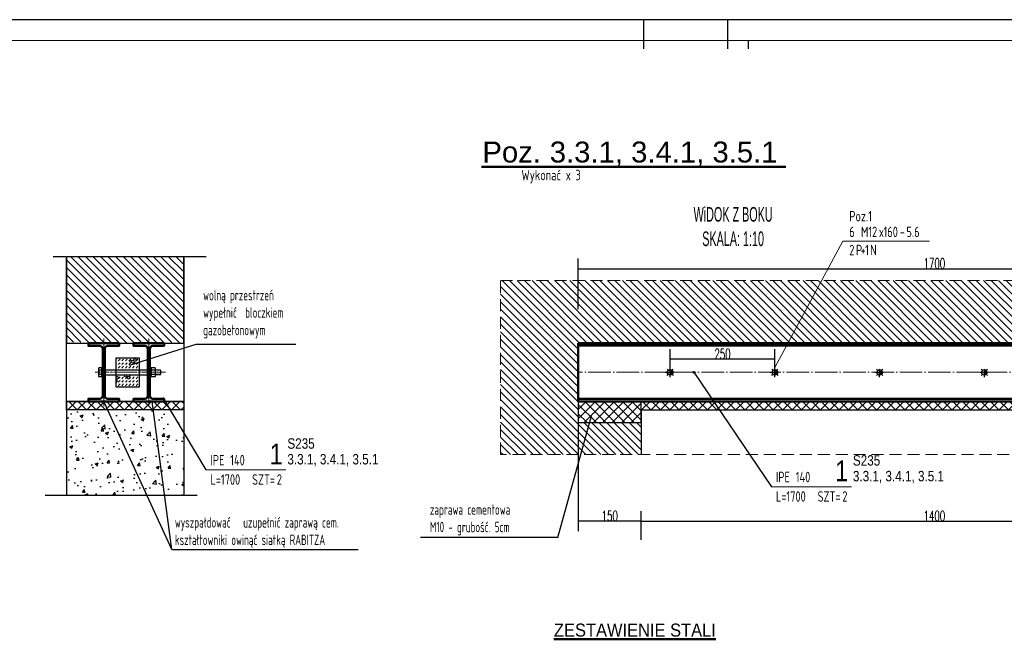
# Model space of a CAD drawing. Header units: millimetres. Extents: x 71565 to 82199, y 8038 to 14163.
# Tile 7 of 12: x 74040 to 76390, y 12676 to 14163. Entities that reach past the tile are written whole.
import ezdxf
from ezdxf.enums import TextEntityAlignment as Align

# ---------------------------------------------------------------- set-up
doc = ezdxf.new("R2010")
doc.units = ezdxf.units.MM
doc.header["$LTSCALE"] = 2.25
for name, pattern in [('DASHED', [19.05, 12.7, -6.35]), ('DO', [0.8, 0.6, -0.1, 0, -0.1]), ('GCAD_ISO04W100', [30, 24, -3, 0, -3])]:
    doc.linetypes.add(name, pattern=pattern)
for name, color, linetype in [('e-cad_wymiary', 1, 'Continuous'), ('LDO', 1, 'DO'), ('M_Ramki markery', 1, 'Continuous'), ('RAMKA', 3, 'Continuous'), ('Rbcs_EX_Opisy', 7, 'Continuous')]:
    doc.layers.add(name, color=color, linetype=linetype)
for name, color, linetype, lineweight in [('k wymiary', 3, 'Continuous', 18), ('M_Elementy niewidoczne', 1, 'DASHED', 9), ('M_Elementy odnośnik', 1, 'Continuous', 9), ('M_Elementy opis', 142, 'Continuous', 25), ('M_Elementy opis duży', 160, 'Continuous', 50), ('M_Elementy osie', 8, 'GCAD_ISO04W100', 9), ('M_Elementy przekrojowe', 150, 'Continuous', 50), ('M_Elementy widokowe', 190, 'Continuous', 50), ('M_Opisy inne', 7, 'Continuous', 25), ('M_Ramki do druku', 7, 'Continuous', 25), ('M_Ramki rysunków', 2, 'Continuous', 25), ('M_Szrafy', 1, 'Continuous', 9), ('M_Teksty duże', 3, 'Continuous', 50), ('M_Teksty średnie', 152, 'Continuous', 35), ('M_Śruby', 7, 'Continuous', 25), ('M_Śruby odnośnik', 1, 'Continuous', 9), ('M_Śruby opis', 7, 'Continuous', 25), ('SZRAF', 1, 'Continuous', 9)]:
    doc.layers.add(name, color=color, linetype=linetype, lineweight=lineweight)
doc.layers.add('M_Elementy opis pozycja', color=6, linetype='Continuous', lineweight=35, plot=False)
doc.styles.add('MCAD_TD', font='ARIAL.TTF')
doc.styles.add('MCAD_TS', font='GENISO.SHX', dxfattribs={"width": 0.8})
doc.styles.add('MCAD_TWYM', font='GENISO.SHX', dxfattribs={"width": 0.7})
doc.styles.add('RBCS_opis', font='txt', dxfattribs={"width": 0.55, "height": 3.5})
doc.styles.get("Standard").update_dxf_attribs({"font": 'romans.shx', "width": 0.6})
doc.dimstyles.new('MCAD-ODN', dxfattribs={"dimtxt": 25, "dimasz": 25, "dimexe": 12.5, "dimexo": 6.25, "dimgap": 0, "dimtad": 1, "dimtxsty": 'MCAD_TWYM', "dimcen": 25, "dimadec": 0, "dimazin": 0, "dimtfac": 1, "dimtmove": 0, "dimatfit": 3, "dimfxl": 1, "dimarcsym": 0})
doc.dimstyles.new('MCAD_ST_10 [mm]', dxfattribs={"dimtxt": 25, "dimasz": 1, "dimexe": 24, "dimexo": 0, "dimgap": 0, "dimtad": 0, "dimdec": 1, "dimrnd": 0.5, "dimdsep": 46, "dimtxsty": 'Standard', "dimblk": 'MC_WYM_ST', "dimcen": 0, "dimdle": 20, "dimclrd": 256, "dimclre": 256, "dimclrt": 7, "dimadec": 0, "dimazin": 0, "dimtfac": 0.033333, "dimtdec": 1, "dimtix": 1, "dimtmove": 2, "dimatfit": 3, "dimldrblk": 'MC_WYM_ST', "dimfxl": 1, "dimtvp": 0.8, "dimtolj": 1, "dimtzin": 0, "dimarcsym": 0})
pattern_1 = [(45, (49425.153, 6013.278), (-11.22532, 11.22532), []), (135, (49425.153, 6013.278), (-11.22532, -11.22532), [])]

# ---------------------------------------------------------------- blocks, each defined once
blk = doc.blocks.new('pozwyk')
blk = doc.blocks.new('MC_WYM_ST')
blk.add_solid([(0, 0), (-14.7, 3), (-14.7, -3), (0, 0)])
blk = doc.blocks.new('*D1928')
at = {"layer": 'Defpoints', "color": 0}
for p in [(76923, 13124.7), (76923, 12965.8), (75523, 12920.9)]:
    blk.add_point(p, dxfattribs=at)
at = {"layer": 'k wymiary', "lineweight": -2}
for p, q in [((76923, 13124.7), (76923, 12941.8)), ((75523, 12920.9), (75523, 12989.8)), ((75524, 12965.8), (76922, 12965.8))]:
    blk.add_line(p, q, dxfattribs=at)
at = {"layer": 'k wymiary', "lineweight": -2, "rotation": 180}
blk.add_blockref('MC_WYM_ST', (75523, 12965.8), dxfattribs=at)
at = {"layer": 'k wymiary', "lineweight": -2}
blk.add_blockref('MC_WYM_ST', (76923, 12965.8), dxfattribs=at)
at = {"layer": 'k wymiary', "color": 7, "lineweight": 9, "insert": (76223, 12978.3), "char_height": 25, "attachment_point": 5}
blk.add_mtext('\\A1;1400', dxfattribs=at)
blk = doc.blocks.new('OTWKR1')
for p, q in [((0.35, 0.35), (0.56, 0.56)), ((-0.56, -0.56), (-0.35, -0.35))]:
    blk.add_line(p, q)
blk = doc.blocks.new('OTWCW')
at = {"const_width": 0.5}
blk.add_lwpolyline([(0.25, 0, 0.414214), (0, 0.25, 0.414214)], format="xyb", dxfattribs=at)
blk = doc.blocks.new('OTW')
blk.add_circle((0, 0), 0.5)
blk = doc.blocks.new('OTWOSIE')
at = {"layer": 'LDO'}
for p, q in [((-0.9, 0), (0.9, 0)), ((0, -0.9), (0, 0.9))]:
    blk.add_line(p, q, dxfattribs=at)
blk = doc.blocks.new('OT4')
for name in ['OTW', 'OTWCW']:
    blk.add_blockref(name, (0, 0))
at = {"xscale": -1, "rotation": 180}
blk.add_blockref('OTWCW', (0, 0), dxfattribs=at)
at = {"layer": 'SZRAF'}
blk.add_blockref('OTWOSIE', (0, 0), dxfattribs=at)
blk = doc.blocks.new('OT52')
for name in ['OT4', 'OTWKR1']:
    blk.add_blockref(name, (0, 0))
at = {"rotation": 270}
blk.add_blockref('OTWKR1', (0, 0), dxfattribs=at)
blk = doc.blocks.new('opsrub')
blk = doc.blocks.new('*D1929')
at = {"layer": 'Defpoints', "color": 0}
for p in [(75373, 13259.8), (75373, 12965.8), (75523, 12920.9)]:
    blk.add_point(p, dxfattribs=at)
at = {"layer": 'k wymiary', "lineweight": -2}
for p, q in [((75373, 13259.8), (75373, 12941.8)), ((75523, 12920.9), (75523, 12989.8)), ((75522, 12965.8), (75374, 12965.8))]:
    blk.add_line(p, q, dxfattribs=at)
at = {"layer": 'k wymiary', "lineweight": -2, "rotation": 180}
blk.add_blockref('MC_WYM_ST', (75373, 12965.8), dxfattribs=at)
at = {"layer": 'k wymiary', "lineweight": -2}
blk.add_blockref('MC_WYM_ST', (75523, 12965.8), dxfattribs=at)
at = {"layer": 'k wymiary', "color": 7, "lineweight": 9, "insert": (75448, 12978.3), "char_height": 25, "attachment_point": 5}
blk.add_mtext('\\A1;150', dxfattribs=at)
blk = doc.blocks.new('esn')
blk = doc.blocks.new('*D1931')
at = {"layer": 'Defpoints', "color": 0}
for p in [(77073, 13568.8), (75373, 13472.4), (77073, 13472.4)]:
    blk.add_point(p, dxfattribs=at)
at = {"layer": 'k wymiary', "lineweight": -2}
for p, q in [((75373, 13472.4), (75373, 13592.8)), ((77073, 13472.4), (77073, 13592.8)), ((75374, 13568.8), (77072, 13568.8))]:
    blk.add_line(p, q, dxfattribs=at)
at = {"layer": 'k wymiary', "lineweight": -2, "rotation": 180}
blk.add_blockref('MC_WYM_ST', (75373, 13568.8), dxfattribs=at)
at = {"layer": 'k wymiary', "lineweight": -2}
blk.add_blockref('MC_WYM_ST', (77073, 13568.8), dxfattribs=at)
at = {"layer": 'k wymiary', "color": 7, "insert": (76223, 13581.3), "char_height": 25, "attachment_point": 5}
blk.add_mtext('\\A1;1700', dxfattribs=at)
blk = doc.blocks.new('*D1932')
at = {"layer": 'Defpoints', "color": 0}
for p in [(75592.3, 13352.5), (75842.3, 13327.8), (75592.3, 13309.6)]:
    blk.add_point(p, dxfattribs=at)
at = {"layer": 'k wymiary', "lineweight": -2}
for p, q in [((75592.3, 13309.6), (75592.3, 13376.5)), ((75842.3, 13327.8), (75842.3, 13376.5)), ((75841.3, 13352.5), (75593.3, 13352.5))]:
    blk.add_line(p, q, dxfattribs=at)
at = {"layer": 'k wymiary', "lineweight": -2, "rotation": 180}
blk.add_blockref('MC_WYM_ST', (75592.3, 13352.5), dxfattribs=at)
at = {"layer": 'k wymiary', "lineweight": -2}
blk.add_blockref('MC_WYM_ST', (75842.3, 13352.5), dxfattribs=at)
at = {"layer": 'k wymiary', "color": 7, "lineweight": 9, "insert": (75717.3, 13365), "char_height": 25, "attachment_point": 5}
blk.add_mtext('\\A1;250', dxfattribs=at)
blk = doc.blocks.new('*U1284')
at = {"layer": 'M_Ramki do druku'}
for p, q in [((210, 297), (210, 292)), ((230, 297), (230, 292))]:
    blk.add_line(p, q, dxfattribs=at)
at = {"layer": 'M_Ramki markery'}
for p, q in [((210, 292), (210, 290)), ((230, 292), (230, 290)), ((235, 292), (235, 290))]:
    blk.add_line(p, q, dxfattribs=at)
at = {"layer": 'M_Ramki rysunków', "color": 0, "linetype": 'ByBlock', "lineweight": -2}
blk.add_lwpolyline([(20, 5), (20, 292), (415, 292), (415, 5)], close=True, dxfattribs=at)
at = {"layer": 'M_Ramki do druku', "style": 'MCAD_TS', "width": 0.8}
for tag, p in [('KOMENTARZ', (11.54, 30.57)), ('RYSUNEK', (15.28, 30.57)), ('DATA', (19.02, 30.57))]:
    blk.add_attdef(tag, p, '', height=2, rotation=90, dxfattribs=at)
blk = doc.blocks.new('MC_SrubaLeb_M12-5.6x7.5_mm')
at = {"layer": 'M_Śruby'}
for p, q in [((-10, 8.2), (-10, -8.2)), ((-3.1, 10.9), (-9.2, 10.9)), ((-3.1, 5.5), (-9.2, 5.5)), ((-3.1, 10.9), (-3.1, -10.9)), ((-2.5, 8.5), (-3.1, 8.5)), ((-2.5, 8.5), (-2.5, -8.5)), ((-3.1, -5.5), (-9.2, -5.5)), ((-3.1, -10.9), (-9.2, -10.9)), ((-2.5, -8.5), (-3.1, -8.5))]:
    blk.add_line(p, q, dxfattribs=at)
for centre, radius, start, end in [((-4.6, 8.2), 5.37, 149.357, 210.643), ((10.4, 0), 20.4, 164.3996, 195.6004), ((-4.6, -8.2), 5.37, 149.357, 210.643)]:
    blk.add_arc(centre, radius, start, end, dxfattribs=at)
blk = doc.blocks.new('MC_Podkladka_mm_2.5x13-24-0.6')
at = {"layer": 'M_Śruby'}
for p, q in [((-12, 0), (-12, 2.5)), ((-12, 2.5), (-7.1, 2.5)), ((-6.5, 0), (-12, 0)), ((-6.5, 0), (-6.5, 1.9)), ((6.5, 0), (6.5, 1.9)), ((6.5, 0), (12, 0)), ((12, 2.5), (7.1, 2.5)), ((12, 0), (12, 2.5))]:
    blk.add_line(p, q, dxfattribs=at)
for centre, start, end in [((-7.1, 1.9), 0, 90), ((7.1, 1.9), 90, 180)]:
    blk.add_arc(centre, 0.6, start, end, dxfattribs=at)
blk = doc.blocks.new('MC_Nakretka_mm_21.9x10.8')
at = {"layer": 'M_Śruby'}
for p, q in [((-10.9, 9.7), (-10.9, 1.1)), ((8.2, 10.8), (-8.2, 10.8)), ((8.2, 0), (-8.2, 0)), ((-5.5, 9.7), (-5.5, 1.1)), ((5.5, 9.7), (5.5, 1.1)), ((11, 9.7), (11, 1.1))]:
    blk.add_line(p, q, dxfattribs=at)
for centre, radius, start, end in [((-8.2, 6.8), 4.01, 46.9395, 133.0605), ((-8.2, 4), 4.01, 226.9395, 313.0605), ((0, -3.6), 14.4, 67.6822, 112.3178), ((0, 14.4), 14.4, 247.6822, 292.3178), ((8.2, 6.8), 4.01, 46.9395, 133.0605), ((8.2, 4), 4.01, 226.9395, 313.0605)]:
    blk.add_arc(centre, radius, start, end, dxfattribs=at)
blk = doc.blocks.new('MC_SrubaTrzpien_M12-5.6x140_112.38_mm')
at = {"layer": 'M_Elementy osie'}
blk.add_line((0, -149.5), (0, 18), dxfattribs=at)
at = {"layer": 'M_Śruby'}
for p, q in [((-6, 1.9), (-6, -107.5)), ((6, 1.9), (6, -107.5)), ((6, -107.5), (-6, -107.5)), ((-6, -114.9), (-6, -107.5)), ((-5.4, -114.9), (-5.4, -107.5)), ((5.4, -114.9), (5.4, -107.5)), ((6, -107.5), (6, -114.9)), ((-6, -136.9), (-6, -125.7)), ((-5.4, -137.5), (-6, -136.9)), ((-5.4, -137.5), (-5.4, -125.7)), ((5.4, -137.5), (-5.4, -137.5)), ((5.4, -137.5), (5.4, -125.7)), ((6, -136.9), (5.4, -137.5)), ((6, -125.7), (6, -136.9))]:
    blk.add_line(p, q, dxfattribs=at)
for centre, start, end in [((-6.6, 1.9), 0, 90), ((6.6, 1.9), 90, 180)]:
    blk.add_arc(centre, 0.6, start, end, dxfattribs=at)

msp = doc.modelspace()

# ---------------------------------------------------------------- hatches: boundary and pattern name
at = {"transparency": 33554687}
h = msp.add_hatch(dxfattribs=at)
h.set_pattern_fill('ANSI37', color=1, scale=5, style=0)
h.set_pattern_definition(pattern_1)
h.paths.add_polyline_path([(74180.06, 13251.29), (74152.79, 13251.29), (74116.29, 13251.29), (74151.01, 13251.29), (74151.01, 13231.29), (74192.66, 13231.29)])
h.paths.add_polyline_path([(74180.06, 13251.29), (74192.66, 13231.29), (74288.73, 13231.29), (74281.9, 13251.29), (74266.7, 13251.29), (74230.2, 13251.29), (74189.29, 13251.29)])
h.paths.add_polyline_path([(74337.88, 13251.29), (74303.2, 13251.29), (74281.9, 13251.29), (74288.73, 13231.29), (74393.51, 13231.29), (74392.97, 13251.29), (74374.38, 13251.29)])
h.paths.add_polyline_path([(74431.16, 13231.29), (74431.16, 13251.29), (74410.88, 13251.29), (74392.97, 13251.29), (74393.51, 13231.29)])
h = msp.add_hatch(dxfattribs=at)
h.set_pattern_fill('ANSI37', color=1, scale=5, style=0)
h.set_pattern_definition([(45, (49325.153, 5594.083), (-11.22532, 11.22532), []), (135, (49325.153, 5594.083), (-11.22532, -11.22532), [])])
h.paths.add_polyline_path([(75522.96, 13251.29), (75372.96, 13251.29), (75372.96, 13201.29), (75400.22, 13201.29), (75522.96, 13201.29), (75522.96, 13228.7), (75522.96, 13231.29)])
h.paths.add_polyline_path([(76922.96, 13226.29), (76922.96, 13228.7), (76922.96, 13201.29), (77072.96, 13201.29), (77072.96, 13251.29), (76922.96, 13251.29)])
h = msp.add_hatch(dxfattribs=at)
h.set_pattern_fill('ANSI37', color=1, scale=5, style=0)
h.set_pattern_definition(pattern_1)
h.paths.add_polyline_path([(76922.96, 13251.29), (75522.96, 13251.29), (75522.96, 13231.29), (76922.96, 13231.29)])
h = msp.add_hatch(dxfattribs=at)
h.set_pattern_fill('AR-CONC', color=1, scale=0.4, style=0)
h.set_pattern_definition([(50, (-7593.147, 3573.545), (72.873868, -6.375634), [7.62, -83.82]), (355, (-7593.15, 3573.545), (-14.09737, 76.42274), [6.096, -67.056234]), (100.45144, (-7587.074, 3573.014), (58.7765, 70.0471), [6.476004, -71.2361]), (46.1842, (-7593.15, 3593.865), (108.43162, -16.81693), [11.43, -125.73]), (96.63556, (-7584.11, 3592.46), (94.96165, 98.97045), [9.71401, -106.85424]), (351.18415, (-7593.15, 3593.87), (94.96165, 98.97045), [9.14399, -100.5839]), (21, (-7582.987, 3588.785), (60.645757, -40.90608), [7.62, -83.82]), (326, (-7582.99, 3588.785), (24.72081, 73.675186), [6.096, -67.056]), (71.451445, (-7577.93, 3585.38), (85.36657, 32.76911), [6.476004, -71.235975]), (37.5, (-7593.147, 3573.545), (1.235441, 33.8220155), [0, -66.2432, 0, -68.072, 0, -67.31]), (7.5, (-7593.147, 3573.545), (26.727865, 40.07223), [0, -38.8112, 0, -64.7192, 0, -25.654]), (327.5, (-7615.804, 3573.545), (54.236238, -2.291498), [0, -25.4, 0, -79.248, 0, -105.156]), (317.5, (-7625.964, 3573.545), (59.251673, 10.170596), [0, -33.02, 0, -52.6288, 0, -74.676])])
h.paths.add_polyline_path([(74393.51, 13231.29), (74399.04, 13027.72), (74431.16, 13027.72), (74431.16, 13231.29)])
h.paths.add_polyline_path([(74288.73, 13231.29), (74358.25, 13027.72), (74399.04, 13027.72), (74393.51, 13231.29)])
h.paths.add_polyline_path([(74192.66, 13231.29), (74320.84, 13027.72), (74358.25, 13027.72), (74288.73, 13231.29)])
h.paths.add_polyline_path([(74151.01, 13231.29), (74151.01, 13027.72), (74320.84, 13027.72), (74192.66, 13231.29)])
at = {"layer": 'M_Szrafy', "transparency": 33554687}
h = msp.add_hatch(dxfattribs=at)
h.set_pattern_fill('MC_GAZOBETON', color=256, scale=60, angle=45, style=0, pattern_type=2)
h.set_pattern_definition([(45, (46638.424, 5143.22), (-42.42641, 42.42641), [6, -54]), (45, (46646.91, 5134.733), (-42.42641, 42.42641), [6, -54]), (45, (46655.394, 5126.25), (-42.42641, 42.42641), [6, -54]), (45, (46663.88, 5117.76), (-42.42641, 42.42641), [6, -54]), (45, (46672.365, 5109.28), (-42.42641, 42.42641), [6, -54]), (180, (46674.248, 5127.364), (-42.42642, -42.42642), [2.23398, -82.61886]), (270, (46670.434, 5125.784), (42.42642, -42.42642), [2.23398, -82.61886]), (45, (46697.82, 5143.22), (-42.42641, 42.42641), [6, -54]), (45, (46706.306, 5134.733), (-42.42641, 42.42641), [6, -54]), (45, (46680.85, 5126.25), (-42.42641, 42.42641), [6, -54]), (45, (46689.335, 5117.76), (-42.42641, 42.42641), [6, -54]), (180, (46684.046, 5130.52), (-42.42642, -42.42642), [2.23398, -82.61886]), (90, (46685.626, 5126.705), (-42.42642, 42.42642), [2.23398, -82.61886]), (45, (46680.85, 5109.28), (-42.42641, 42.42641), [6, -54]), (45, (46680.85, 5117.76), (-42.42641, 42.42641), [6, -54]), (45, (46674.25, 5121.97), (-42.42641, 42.42641), [2.23398, -57.76602]), (360, (46679.17, 5117.712), (42.42642, 42.42642), [2.23398, -82.61886]), (270, (46677.59, 5121.526), (42.42642, -42.42642), [2.23398, -82.61886]), (45, (46672.365, 5117.76), (-42.42641, 42.42641), [6, -54]), (360, (46672.014, 5121.97), (42.42642, 42.42642), [2.23398, -82.61886]), (315, (46670.434, 5123.55), (42.42641, 42.42641), [2.23398, -57.76602]), (315, (46677.59, 5119.29), (42.42641, 42.42641), [2.23398, -57.76602]), (135, (46675.83, 5125.784), (-42.42641, -42.42641), [2.23398, -57.76602]), (90, (46675.827, 5123.55), (-42.42642, 42.42642), [2.23398, -82.61886]), (225, (46679.17, 5123.105), (42.42641, -42.42641), [2.23398, -57.76602]), (180, (46681.403, 5123.105), (-42.42642, -42.42642), [2.23398, -82.61886]), (135, (46682.98, 5121.526), (-42.42641, -42.42641), [2.23398, -57.76602]), (90, (46682.983, 5119.29), (-42.42642, 42.42642), [2.23398, -82.61886]), (45, (46681.403, 5117.71), (-42.42641, 42.42641), [2.23398, -57.76602]), (225, (46681.81, 5130.52), (42.42641, -42.42641), [2.23398, -57.76602]), (45, (46684.046, 5125.125), (-42.42641, 42.42641), [2.23398, -57.76602]), (360, (46681.812, 5125.125), (42.42642, 42.42642), [2.23398, -82.61886]), (315, (46680.23, 5126.705), (42.42641, 42.42641), [2.23398, -57.76602]), (270, (46680.233, 5128.94), (42.42642, -42.42642), [2.23398, -82.61886]), (45, (46697.82, 5126.25), (-42.42641, 42.42641), [6, -54]), (45, (46689.335, 5134.733), (-42.42641, 42.42641), [6, -54]), (45, (46689.335, 5126.25), (-42.42641, 42.42641), [6, -54]), (135, (46685.626, 5128.94), (-42.42641, -42.42641), [2.23398, -57.76602]), (45, (46697.82, 5134.733), (-42.42641, 42.42641), [6, -54]), (45, (46714.79, 5143.22), (-42.42641, 42.42641), [6, -54]), (45, (46706.306, 5151.704), (-42.42641, 42.42641), [6, -54]), (45, (46706.306, 5143.22), (-42.42641, 42.42641), [6, -54]), (45, (46672.365, 5168.674), (-42.42641, 42.42641), [6, -54]), (45, (46680.85, 5160.19), (-42.42641, 42.42641), [6, -54]), (45, (46689.335, 5151.704), (-42.42641, 42.42641), [6, -54]), (225, (46684.11, 5161.83), (42.42641, -42.42641), [2.23398, -57.76602]), (45, (46686.347, 5156.436), (-42.42641, 42.42641), [2.23398, -57.76602]), (360, (46691.27, 5152.177), (42.42642, 42.42642), [2.23398, -82.61886]), (270, (46689.69, 5155.99), (42.42642, -42.42642), [2.23398, -82.61886]), (45, (46663.88, 5143.22), (-42.42641, 42.42641), [6, -54]), (45, (46672.365, 5134.733), (-42.42641, 42.42641), [6, -54]), (45, (46663.88, 5134.733), (-42.42641, 42.42641), [6, -54]), (45, (46672.365, 5126.25), (-42.42641, 42.42641), [6, -54]), (225, (46672.014, 5127.364), (42.42641, -42.42641), [2.23398, -57.76602]), (45, (46663.88, 5126.25), (-42.42641, 42.42641), [6, -54]), (45, (46655.394, 5143.22), (-42.42641, 42.42641), [6, -54]), (45, (46655.394, 5134.733), (-42.42641, 42.42641), [6, -54]), (360, (46684.113, 5156.436), (42.42642, 42.42642), [2.23398, -82.61886]), (45, (46680.85, 5143.22), (-42.42641, 42.42641), [6, -54]), (45, (46672.365, 5143.22), (-42.42641, 42.42641), [6, -54]), (45, (46680.85, 5134.733), (-42.42641, 42.42641), [6, -54]), (45, (46680.85, 5151.704), (-42.42641, 42.42641), [6, -54]), (45, (46689.335, 5143.22), (-42.42641, 42.42641), [6, -54]), (315, (46689.69, 5153.76), (42.42641, 42.42641), [2.23398, -57.76602]), (45, (46672.365, 5151.704), (-42.42641, 42.42641), [6, -54]), (45, (46663.88, 5151.704), (-42.42641, 42.42641), [6, -54]), (45, (46672.365, 5160.19), (-42.42641, 42.42641), [6, -54]), (315, (46682.533, 5158.015), (42.42641, 42.42641), [2.23398, -57.76602]), (270, (46682.533, 5160.25), (42.42642, -42.42642), [2.23398, -82.61886]), (45, (46655.394, 5151.704), (-42.42641, 42.42641), [6, -54]), (45, (46646.91, 5151.704), (-42.42641, 42.42641), [6, -54]), (45, (46646.91, 5143.22), (-42.42641, 42.42641), [6, -54]), (45, (46663.88, 5160.19), (-42.42641, 42.42641), [6, -54]), (45, (46655.394, 5160.19), (-42.42641, 42.42641), [6, -54]), (45, (46663.88, 5168.674), (-42.42641, 42.42641), [6, -54]), (90, (46687.927, 5158.015), (-42.42642, 42.42642), [2.23398, -82.61886]), (45, (46697.82, 5160.19), (-42.42641, 42.42641), [6, -54]), (180, (46696.146, 5164.984), (-42.42642, -42.42642), [2.23398, -82.61886]), (90, (46697.725, 5161.17), (-42.42642, 42.42642), [2.23398, -82.61886]), (45, (46689.335, 5160.19), (-42.42641, 42.42641), [6, -54]), (45, (46697.82, 5151.704), (-42.42641, 42.42641), [6, -54]), (225, (46691.27, 5157.57), (42.42641, -42.42641), [2.23398, -57.76602]), (180, (46693.503, 5157.57), (-42.42642, -42.42642), [2.23398, -82.61886]), (135, (46695.08, 5155.99), (-42.42641, -42.42641), [2.23398, -57.76602]), (90, (46695.082, 5153.757), (-42.42642, 42.42642), [2.23398, -82.61886]), (45, (46693.5, 5152.18), (-42.42641, 42.42641), [2.23398, -57.76602]), (225, (46693.91, 5164.984), (42.42641, -42.42641), [2.23398, -57.76602]), (45, (46696.146, 5159.59), (-42.42641, 42.42641), [2.23398, -57.76602]), (360, (46693.91, 5159.59), (42.42642, 42.42642), [2.23398, -82.61886]), (315, (46692.33, 5161.17), (42.42641, 42.42641), [2.23398, -57.76602]), (270, (46692.332, 5163.404), (42.42642, -42.42642), [2.23398, -82.61886]), (135, (46697.725, 5163.404), (-42.42641, -42.42641), [2.23398, -57.76602]), (45, (46689.335, 5168.674), (-42.42641, 42.42641), [6, -54]), (45, (46680.85, 5168.674), (-42.42641, 42.42641), [6, -54]), (180, (46686.347, 5161.83), (-42.42642, -42.42642), [2.23398, -82.61886]), (135, (46687.927, 5160.25), (-42.42641, -42.42641), [2.23398, -57.76602]), (45, (46680.85, 5177.16), (-42.42641, 42.42641), [6, -54]), (45, (46672.365, 5177.16), (-42.42641, 42.42641), [6, -54])])
h.paths.add_polyline_path([(74269.98, 13285.66), (74324.6, 13285.66), (74324.6, 13315.29), (74269.98, 13315.29)])
h.paths.add_polyline_path([(74324.6, 13327.29), (74324.6, 13355.74), (74269.98, 13355.74), (74269.98, 13327.29)])
at = {"layer": 'SZRAF', "transparency": 33554687}
h = msp.add_hatch(dxfattribs=at)
h.set_pattern_fill('ANSI31', color=1, scale=4, angle=90, style=0)
h.set_pattern_definition([(135, (-7593.147, 3573.545), (-8.9802561, -8.9802561), [])])
h.paths.add_polyline_path([(74151.01, 13598.13), (74151.01, 13391.29), (74154.93, 13391.29), (74154.93, 13393.29), (74201.93, 13393.29), (74248.93, 13393.29), (74248.93, 13391.29), (74329.14, 13391.29), (74329.14, 13393.29), (74376.14, 13393.29), (74366.01, 13393.29), (74431.16, 13391.29), (74431.16, 13598.13)])
h = msp.add_hatch(dxfattribs=at)
h.set_pattern_fill('ANSI31', color=1, scale=4, angle=90, style=0)
h.set_pattern_definition([(135, (-5848.168, 3573.545), (-8.9802561, -8.9802561), [])])
h.paths.add_polyline_path([(75372.96, 13201.29), (75372.96, 13251.29), (75372.96, 13257.59), (75372.96, 13321.29), (75372.96, 13384.99), (75372.96, 13391.29), (75828.99, 13391.29), (75908.33, 13540.36), (75187.49, 13540.36), (75187.49, 13124.71), (75379.08, 13124.71), (75400.22, 13201.29)])
h.paths.add_polyline_path([(76922.96, 13124.71), (77130.43, 13124.71), (77130.43, 13540.36), (75908.33, 13540.36), (75828.99, 13391.29), (77072.96, 13391.29), (77072.96, 13384.99), (77072.96, 13321.29), (77072.96, 13257.59), (77072.96, 13251.29), (77072.96, 13201.29), (76922.96, 13201.29)])
h.paths.add_polyline_path([(75522.96, 13201.29), (75400.22, 13201.29), (75379.08, 13124.71), (75522.96, 13124.71)])
h.paths.add_polyline_path([(77122.96, 13124.71), (77072.96, 13201.29)], flags=16)

# ---------------------------------------------------------------- linework, layer by layer
for p, q in [((74119.16, 13598.13), (74484.8, 13598.13)), ((74151.01, 13251.29), (74151.01, 13027.72)), ((74431.16, 13251.29), (74431.16, 13027.72)), ((75522.96, 13231.29), (76922.96, 13231.29)), ((75522.96, 13228.7), (75522.96, 13124.71)), ((74100.23, 13027.72), (74463.59, 13027.72))]:
    msp.add_line(p, q)
at = {"color": 1}
for p, q in [((74402.57, 12897.92), (74240.23, 13251.29)), ((74402.57, 12897.92), (74355.78, 13251.29)), ((75324.43, 12926.75), (75404.74, 13217.68)), ((75324.43, 12926.75), (74996.06, 12926.75)), ((74402.57, 12897.92), (74847.57, 12897.92))]:
    msp.add_line(p, q, dxfattribs=at)
for points in [[(74151.01, 13598.13), (74151.01, 13391.29), (74431.16, 13391.29), (74431.16, 13598.13)], [(74431.16, 13598.13), (74431.16, 13251.29), (74151.01, 13251.29), (74151.01, 13598.13)]]:
    msp.add_lwpolyline(points)
msp.add_lwpolyline([(74301.96, 13338.74), (74460.6, 13388.44), (74698.77, 13388.44)], dxfattribs=at)
for points in [[(74269.98, 13355.74), (74324.6, 13355.74), (74324.6, 13285.66), (74269.98, 13285.66)], [(74151.01, 13251.29), (74431.16, 13251.29), (74431.16, 13231.29), (74151.01, 13231.29)], [(75522.96, 13251.29), (75372.96, 13251.29), (75372.96, 13201.29), (75522.96, 13201.29)]]:
    msp.add_lwpolyline(points, close=True)
at = {"layer": 'M_Elementy niewidoczne'}
for p, q in [((75187.49, 13540.36), (77130.43, 13540.36)), ((75187.49, 13124.71), (75187.49, 13540.36)), ((77130.43, 13124.71), (75187.49, 13124.71))]:
    msp.add_line(p, q, dxfattribs=at)
at = {"layer": 'M_Elementy odnośnik'}
for points in [[(74484.1, 13088.35), (74674.98, 13088.35)], [(75834, 13048), (76024.87, 13048)]]:
    msp.add_lwpolyline(points, dxfattribs=at)
at = {"layer": 'M_Elementy osie'}
for p, q in [((74240.23, 13401.79), (74240.23, 13240.79)), ((74347.91, 13401.79), (74347.91, 13240.79)), ((74384.86, 13321.29), (74232.05, 13321.29)), ((74330.15, 13321.29), (74334.89, 13321.29)), ((77072.96, 13321.29), (75372.96, 13321.29))]:
    msp.add_line(p, q, dxfattribs=at)
at = {"layer": 'M_Elementy przekrojowe'}
for points in [[(74276.73, 13251.29), (74203.73, 13251.29), (74203.73, 13258.19), (74203.73, 13258.19), (74230.88, 13258.19, 0.4142136), (74237.88, 13265.19), (74237.88, 13377.39, 0.4142136), (74230.88, 13384.39), (74203.73, 13384.39), (74203.73, 13391.29), (74276.73, 13391.29), (74276.73, 13384.39), (74249.58, 13384.39, 0.4142136), (74242.58, 13377.39), (74242.58, 13265.19, 0.4142136), (74249.58, 13258.19), (74276.73, 13258.19)], [(74311.41, 13251.29), (74384.41, 13251.29), (74384.41, 13258.19), (74384.41, 13258.19), (74357.26, 13258.19, -0.4142136), (74350.26, 13265.19), (74350.26, 13377.39, -0.4142136), (74357.26, 13384.39), (74384.41, 13384.39), (74384.41, 13391.29), (74311.41, 13391.29), (74311.41, 13384.39), (74338.56, 13384.39, -0.4142136), (74345.56, 13377.39), (74345.56, 13265.19, -0.4142136), (74338.56, 13258.19), (74311.41, 13258.19)]]:
    msp.add_lwpolyline(points, format="xyb", close=True, dxfattribs=at)
at = {"layer": 'M_Elementy widokowe', "color": 190}
for p, q in [((75372.96, 13391.29), (75372.96, 13251.29)), ((77072.96, 13391.29), (75372.96, 13391.29)), ((77072.96, 13384.99), (75372.96, 13384.99)), ((77072.96, 13257.59), (75372.96, 13257.59)), ((77072.96, 13251.29), (75372.96, 13251.29))]:
    msp.add_line(p, q, dxfattribs=at)
at = {"layer": 'M_Teksty duże'}
msp.add_lwpolyline([(75141.62, 13812.39), (75868.36, 13812.39)], dxfattribs=at)
at = {"layer": 'M_Śruby odnośnik'}
for points in [[(75842.26, 13332.99), (76004.77, 13634.56)], [(76004.77, 13634.56), (76211.57, 13634.56)]]:
    msp.add_lwpolyline(points, dxfattribs=at)
at = {"layer": 'RAMKA', "linetype": 'Continuous'}
msp.add_lwpolyline([(73428.81, 11193.5), (77628.81, 11193.5), (77628.81, 14163.5), (73428.81, 14163.5)], close=True, dxfattribs=at)

# ---------------------------------------------------------------- block references
at = {"layer": 'e-cad_wymiary', "color": 0, "lineweight": 0, "ltscale": 2.844444, "xscale": 10, "yscale": 10, "zscale": 10}
msp.add_blockref('*U1284', (73428.81, 11193.5), dxfattribs=at)
at = {"layer": 'M_Elementy opis'}
ref = msp.add_blockref('esn', (74484.1, 13088.35), dxfattribs=dict(at, xscale=25, yscale=25, zscale=25))
ref.add_attrib('Rodzaj', 'IPE', (74494.81, 13099.06), dxfattribs={"height": 25, "style": 'MCAD_TS', "width": 0.8})
ref.add_attrib('Nazwa_przekroju', '140', (74542.1, 13099.06), dxfattribs={"height": 25, "style": 'MCAD_TS', "width": 0.8})
ref.add_attrib('Przedr_L', 'L=', (74494.81, 13052.63), dxfattribs={"height": 25, "style": 'MCAD_TS', "width": 0.8})
ref.add_attrib('Dlugosc', '1700', (74519.81, 13052.63), dxfattribs={"height": 25, "style": 'MCAD_TS', "width": 0.8})
ref.add_attrib('Przedr_Szt', 'SZT=', (74594.26, 13052.63), dxfattribs={"height": 25, "style": 'MCAD_TS', "width": 0.8})
ref.add_attrib('Sztuk', '2', (74653.26, 13052.63), dxfattribs={"height": 25, "style": 'MCAD_TS', "width": 0.8})
ref.add_attrib('Numer', '1', (74636.3, 13101.21), dxfattribs={"layer": 'M_Elementy opis duży', "height": 50, "style": 'MCAD_TD', "width": 0.8})
ref.add_attrib('Pozycja', '3.3.1, 3.4.1, 3.5.1', (74678.55, 13101.21), dxfattribs={"layer": 'M_Elementy opis pozycja', "height": 25, "style": 'MCAD_TD', "width": 0.8})
ref.add_attrib('Gat_stali', 'S235', (74678.55, 13138.71), dxfattribs={"layer": 'M_Elementy opis pozycja', "height": 25, "style": 'MCAD_TD', "width": 0.8})
ref = msp.add_blockref('esn', (75834, 13048), dxfattribs=dict(at, xscale=25, yscale=25, zscale=25))
ref.add_attrib('Rodzaj', 'IPE', (75844.71, 13058.71), dxfattribs={"height": 25, "style": 'MCAD_TS', "width": 0.8})
ref.add_attrib('Nazwa_przekroju', '140', (75892, 13058.71), dxfattribs={"height": 25, "style": 'MCAD_TS', "width": 0.8})
ref.add_attrib('Przedr_L', 'L=', (75844.71, 13012.28), dxfattribs={"height": 25, "style": 'MCAD_TS', "width": 0.8})
ref.add_attrib('Dlugosc', '1700', (75869.71, 13012.28), dxfattribs={"height": 25, "style": 'MCAD_TS', "width": 0.8})
ref.add_attrib('Przedr_Szt', 'SZT=', (75944.15, 13012.28), dxfattribs={"height": 25, "style": 'MCAD_TS', "width": 0.8})
ref.add_attrib('Sztuk', '2', (76003.15, 13012.28), dxfattribs={"height": 25, "style": 'MCAD_TS', "width": 0.8})
ref.add_attrib('Numer', '1', (75986.2, 13060.85), dxfattribs={"layer": 'M_Elementy opis duży', "height": 50, "style": 'MCAD_TD', "width": 0.8})
ref.add_attrib('Pozycja', '3.3.1, 3.4.1, 3.5.1', (76028.45, 13060.85), dxfattribs={"layer": 'M_Elementy opis pozycja', "height": 25, "style": 'MCAD_TD', "width": 0.8})
ref.add_attrib('Gat_stali', 'S235', (76028.45, 13098.35), dxfattribs={"layer": 'M_Elementy opis pozycja', "height": 25, "style": 'MCAD_TD', "width": 0.8})
at = {"layer": 'M_Opisy inne'}
ref = msp.add_blockref('pozwyk', (75304.47, 13812.39), dxfattribs=dict(at, xscale=0.5, yscale=0.5, zscale=0.5))
ref.add_attrib('POZYCJA', '3.3.1, 3.4.1, 3.5.1', (75304.88, 13822.39), dxfattribs={"layer": 'M_Teksty duże', "height": 50, "style": 'MCAD_TD'})
ref.add_attrib('WYKONAC', '3', (75366.21, 13779.89), dxfattribs={"layer": 'M_Teksty średnie', "height": 25, "style": 'MCAD_TS', "width": 0.8})
ref.add_attrib('PRZEDROSTEK_POZYCJI', 'Poz.', dxfattribs={"layer": 'M_Teksty duże', "height": 50, "style": 'MCAD_TD'}).set_placement((75283.8, 13822.39), align=Align.RIGHT)
ref.add_attrib('PRZEDROSTEK_WYKONAC', 'Wykonać x', dxfattribs={"layer": 'M_Teksty średnie', "height": 25, "style": 'MCAD_TS', "width": 0.8}).set_placement((75355.21, 13779.89), align=Align.RIGHT)
at = {"layer": 'M_Śruby'}
for name, p, rotation in [('MC_SrubaTrzpien_M12-5.6x140_112.38_mm', (74238.03, 13321.29), 90), ('MC_Podkladka_mm_2.5x13-24-0.6', (74238.03, 13321.29), 90), ('MC_Podkladka_mm_2.5x13-24-0.6', (74350.41, 13321.29), 270), ('MC_Nakretka_mm_21.9x10.8', (74352.91, 13321.29), 270)]:
    msp.add_blockref(name, p, dxfattribs=dict(at, rotation=rotation))
msp.add_blockref('MC_SrubaLeb_M12-5.6x7.5_mm', (74238.03, 13321.29), dxfattribs=at)
at = {"layer": 'M_Śruby', "xscale": 13, "yscale": 13, "zscale": 13}
for p in [(75592.26, 13321.29), (75842.26, 13321.29), (76092.26, 13321.29), (76342.26, 13321.29)]:
    msp.add_blockref('OT52', p, dxfattribs=at)
at = {"layer": 'M_Śruby opis'}
ref = msp.add_blockref('opsrub', (76004.77, 13634.56), dxfattribs=at)
ref.add_attrib('Liczba_srub', '6', (76019.77, 13644.18), dxfattribs={"height": 25, "style": 'MCAD_TS', "width": 0.8})
ref.add_attrib('Typ_srub', 'M12', (76047.77, 13644.18), dxfattribs={"height": 25, "style": 'MCAD_TS', "width": 0.8})
ref.add_attrib('Ozn_dlugosci', 'x', (76090.52, 13644.18), dxfattribs={"height": 25, "style": 'MCAD_TS', "width": 0.8})
ref.add_attrib('Dlugosc', '160', (76101.52, 13644.18), dxfattribs={"height": 25, "style": 'MCAD_TS', "width": 0.8})
ref.add_attrib('Ozn_klasy', '-', (76140.29, 13644.18), dxfattribs={"height": 25, "style": 'MCAD_TS', "width": 0.8})
ref.add_attrib('Klasa', '5.6', (76156.29, 13644.18), dxfattribs={"height": 25, "style": 'MCAD_TS', "width": 0.8})
ref.add_attrib('Liczba_Podkladek', '2', (76019.77, 13600.81), dxfattribs={"height": 25, "style": 'MCAD_TS', "width": 0.8})
ref.add_attrib('Ozn_Podkladek', 'P', (76035.77, 13600.81), dxfattribs={"height": 25, "style": 'MCAD_TS', "width": 0.8})
ref.add_attrib('Ozn_Plus', '+', (76046.77, 13600.81), dxfattribs={"height": 25, "style": 'MCAD_TS', "width": 0.8})
ref.add_attrib('Liczba_Nakretek', '1', (76057.77, 13600.81), dxfattribs={"height": 25, "style": 'MCAD_TS', "width": 0.8})
ref.add_attrib('Ozn_Nakretek', 'N', (76069.77, 13600.81), dxfattribs={"height": 25, "style": 'MCAD_TS', "width": 0.8})
ref.add_attrib('Pozycja', 'Poz.1', (76019.77, 13681.68), dxfattribs={"layer": 'M_Elementy opis pozycja', "height": 25, "style": 'MCAD_TS', "width": 0.8})

# ---------------------------------------------------------------- texts
at = {"color": 144, "char_height": 25, "width": 20661.0875, "attachment_point": 1, "style": 'MCAD_TWYM'}
for s, insert in [('wolną przestrzeń \\Pwypełnić  bloczkiem  \\Pgazobetonowym', (74477.49, 13518.09)), ('zaprawa cementowa \\PM10 - grubość. 5cm', (75018.79, 13006.04)), ('wyszpałdować   uzupełnić zaprawą cem.\\Pkształtowniki owinąć siatką RABITZA', (74410.02, 12975.4))]:
    msp.add_mtext(s, dxfattribs=dict(at, insert=insert))
at = {"layer": 'M_Teksty duże', "style": 'MCAD_TD', "width": 0.9}
msp.add_text('%%uZESTAWIENIE STALI', height=31.25, dxfattribs=at).set_placement((75508.07, 12705.59), align=Align.MIDDLE_CENTER)
at = {"layer": 'Rbcs_EX_Opisy', "color": 34, "ltscale": 5, "insert": (75742.51, 13622.24), "char_height": 35, "attachment_point": 8, "style": 'RBCS_opis'}
msp.add_mtext('WiDOK Z BOKU\\PSKALA: 1:10', dxfattribs=at)

# ---------------------------------------------------------------- dimensions: what is measured, and where the dimension line sits
at = {"layer": 'k wymiary'}
dim = msp.add_linear_dim(base=(77072.96, 13568.83), p1=(75372.96, 13472.41), p2=(77072.96, 13472.41), dimstyle='MCAD_ST_10 [mm]', dxfattribs=at)
dim.commit()
dim.dimension.update_dxf_attribs({"geometry": '*D1931', "text_midpoint": (76222.96, 13581.33)})
at = {"layer": 'k wymiary', "lineweight": 9}
for base, p1, p2, picture, middle in [((75592.26, 13352.46), (75842.26, 13327.77), (75592.26, 13309.59), '*D1932', (75717.26, 13364.96)), ((75372.96, 12965.85), (75522.96, 12920.91), (75372.96, 13259.79), '*D1929', (75447.96, 12978.35)), ((76922.96, 12965.85), (75522.96, 12920.91), (76922.96, 13124.71), '*D1928', (76222.96, 12978.35))]:
    dim = msp.add_linear_dim(base=base, p1=p1, p2=p2, dimstyle='MCAD_ST_10 [mm]', dxfattribs=at)
    dim.commit()
    dim.dimension.update_dxf_attribs({"geometry": picture, "text_midpoint": middle})

# ---------------------------------------------------------------- leaders
at = {"layer": 'M_Elementy odnośnik'}
for points in [[(75648.61, 13321.29), (75834, 13048)], [(74383.1, 13258.19), (74484.1, 13088.35)]]:
    msp.add_leader(points, dimstyle='MCAD-ODN', override={"dimasz": 25, "dimldrblk": 'DOTSMALL'}, dxfattribs=at)

doc.saveas('drawing.dxf')
